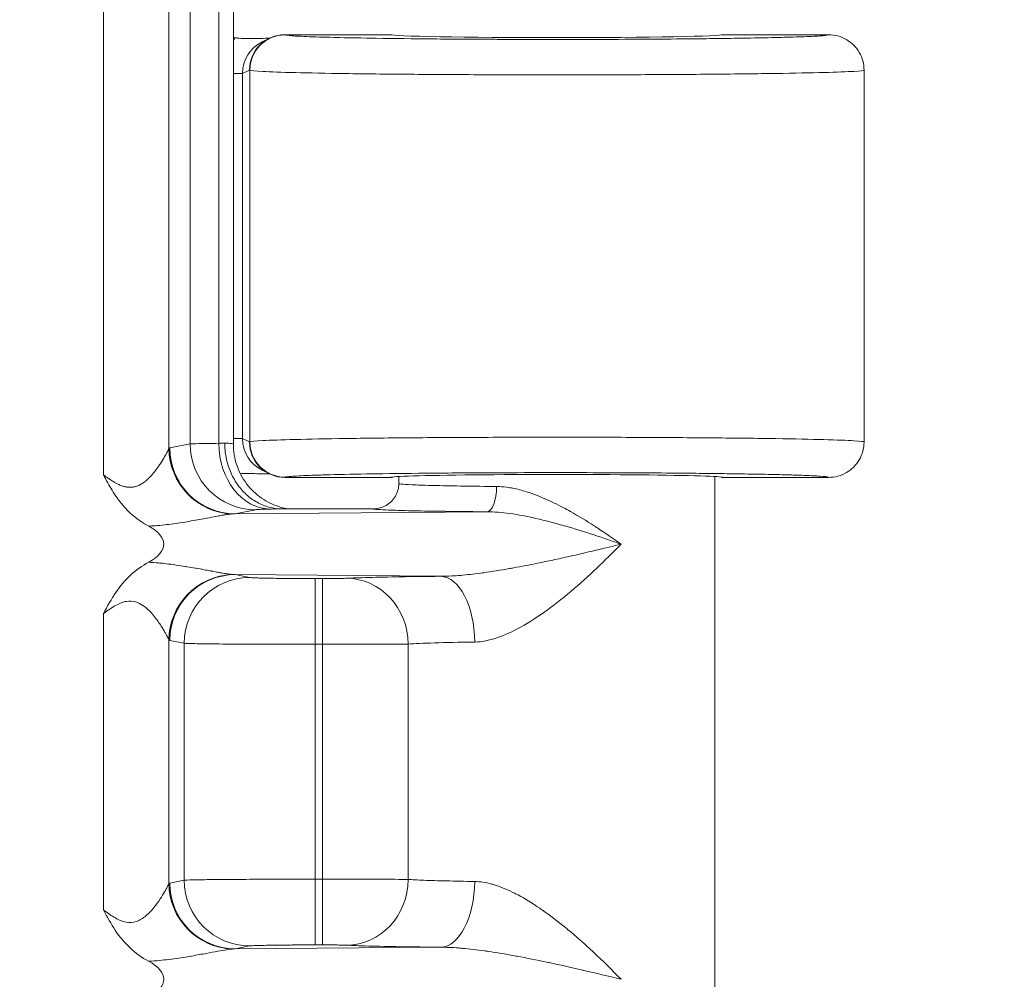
# Model space of a CAD drawing. Header units: inches. Extents: x 0.3 to 84.8, y 1.5 to 53.5.
# Tile 84 of 107: x 76.4 to 77.4, y 25.9 to 26.8. Entities that reach past the tile are written whole.
import ezdxf

# ---------------------------------------------------------------- set-up
doc = ezdxf.new("R2010")
doc.units = ezdxf.units.IN
doc.header["$LTSCALE"] = 2.5
doc.header["$MEASUREMENT"] = 0
for name, color, linetype, lineweight in [('Dimension (ANSI)', 7, 'Continuous', 9), ('Visible (ANSI)', 7, 'Continuous', 18), ('Visible Narrow (ANSI)', 7, 'Continuous', 5)]:
    doc.layers.add(name, color=color, linetype=linetype, lineweight=lineweight)
doc.styles.add('Note Text (ANSI)', font='arial.ttf')
doc.dimstyles.new('.XX', dxfattribs={"dimscale": 2.5, "dimtxt": 0.095, "dimasz": 0.125, "dimexe": 0.1875, "dimexo": 0.0625, "dimgap": 0.0625, "dimtad": 0, "dimtih": 1, "dimtoh": 1, "dimrnd": 1e-08, "dimzin": 0, "dimdsep": 46, "dimtxsty": 'Note Text (ANSI)', "dimblk": 'Filled-1', "dimcen": 0.09, "dimdle": 0.45, "dimclrd": 256, "dimclre": 256, "dimclrt": 256, "dimadec": 0, "dimazin": 1, "dimtfac": 1.263158, "dimtofl": 0, "dimtmove": 0, "dimatfit": 3, "dimfxl": 1, "dimtolj": 1, "dimtzin": 4, "dimlwd": -1, "dimlwe": -1, "dimarcsym": 0})

# ---------------------------------------------------------------- blocks, each defined once
blk = doc.blocks.new('Filled-1')
at = {"color": 0}
for p, q in [((0, 0), (-1, 0.25)), ((-1, 0.25), (-1, -0.25)), ((-1, 0), (0, 0)), ((-1, -0.25), (0, 0))]:
    blk.add_line(p, q, dxfattribs=at)
at = {"color": 0, "flags": 128}
blk.add_lwpolyline([(-1, -0.25), (0, 0), (-1, 0.25), (-1, -0.25)], dxfattribs=at)
at = {"color": 0}
blk.add_solid([(-1, -0.25), (0, 0), (-1, 0.25), (-1, -0.25)], dxfattribs=at)
blk = doc.blocks.new('*D51')
at = {"layer": 'Defpoints', "color": 0, "transparency": 16777216}
for p in [(69.10693, 30.16556), (69.10693, 22.54056), (78.56745, 22.54056)]:
    blk.add_point(p, dxfattribs=at)
at = {"layer": 'Dimension (ANSI)', "transparency": 16777216}
for p, q in [((69.26318, 30.16556), (79.0362, 30.16556)), ((78.56745, 29.85306), (78.56745, 26.63065)), ((78.56745, 22.85306), (78.56745, 26.07547)), ((69.26318, 22.54056), (79.0362, 22.54056))]:
    blk.add_line(p, q, dxfattribs=at)
at = {"layer": 'Dimension (ANSI)', "transparency": 16777216, "xscale": 0.3125, "yscale": 0.3125, "zscale": 0.3125}
for p, rotation in [((78.56745, 30.16556), 90), ((78.56745, 22.54056), 270)]:
    blk.add_blockref('Filled-1', p, dxfattribs=dict(at, rotation=rotation))
at = {"layer": 'Dimension (ANSI)', "transparency": 16777216, "insert": (78.25997, 26.4744), "char_height": 0.2375, "attachment_point": 1, "style": 'Note Text (ANSI)'}
blk.add_mtext('\\A1;7.63', dxfattribs=at)
blk = doc.blocks.new('*D53')
at = {"layer": 'Defpoints', "color": 0, "transparency": 16777216}
for p in [(68.60727, 32.36556), (68.60727, 20.34056), (80.66977, 20.34056)]:
    blk.add_point(p, dxfattribs=at)
at = {"layer": 'Dimension (ANSI)', "transparency": 16777216}
for p, q in [((68.76352, 32.36556), (81.13852, 32.36556)), ((80.66977, 32.05306), (80.66977, 28.03937)), ((80.66977, 20.65306), (80.66977, 27.48419)), ((68.76352, 20.34056), (81.13852, 20.34056))]:
    blk.add_line(p, q, dxfattribs=at)
at = {"layer": 'Dimension (ANSI)', "transparency": 16777216, "xscale": 0.3125, "yscale": 0.3125, "zscale": 0.3125}
for p, rotation in [((80.66977, 32.36556), 90), ((80.66977, 20.34056), 270)]:
    blk.add_blockref('Filled-1', p, dxfattribs=dict(at, rotation=rotation))
at = {"layer": 'Dimension (ANSI)', "transparency": 16777216, "insert": (80.28023, 27.88312), "char_height": 0.2375, "attachment_point": 1, "style": 'Note Text (ANSI)'}
blk.add_mtext('\\A1;12.03', dxfattribs=at)

msp = doc.modelspace()

# ---------------------------------------------------------------- linework, layer by layer
at = {"layer": 'Visible (ANSI)'}
for p, q in [((76.64705, 26.41695), (76.64705, 27.28917)), ((76.80318, 26.82159), (76.69802, 26.82159)), ((77.23568, 26.82159), (77.13068, 26.82159)), ((76.68239, 26.8179), (76.67551, 26.81446)), ((76.68344, 26.81807), (76.68345, 26.81807)), ((77.27068, 26.78658), (77.27068, 26.41909)), ((76.67551, 26.39121), (76.68239, 26.38778)), ((76.68345, 26.38761), (76.68344, 26.38761)), ((76.69802, 26.38409), (76.80318, 26.38409)), ((76.81068, 26.37807), (76.81068, 26.38494)), ((77.12318, 25.85308), (77.12318, 26.38494)), ((77.13068, 26.38409), (77.23568, 26.38409)), ((76.78568, 26.35306), (76.69506, 26.35306)), ((76.62168, 26.2819), (76.62168, 26.2819)), ((76.62168, 26.26996), (76.62168, 26.26996)), ((76.59483, 26.25863), (76.59483, 26.25863)), ((76.59693, 26.26164), (76.59693, 26.26164)), ((76.62168, 25.93617), (76.62168, 25.93616)), ((76.59483, 25.90927), (76.59483, 25.90927)), ((76.59693, 25.9096), (76.59693, 25.9096)), ((76.62168, 25.91396), (76.62168, 25.91396))]:
    msp.add_line(p, q, dxfattribs=at)
for centre, major_axis, ratio, start_param, end_param in [((76.69802, 26.78658), (0, 0.03501), 0.999239, 0, 1.570796), ((76.96693, 26.82159), (0.16375, 0), 0.017455, 3.141593, 6.283185), ((76.65681, 26.85282), (-0.03446, -0.00688), 0.996044, 1.092966, 1.154347), ((76.69116, 26.78316), (0.03136, 0.01567), 0.998372, 1.418009, 1.418642), ((76.69802, 26.41909), (0, -0.03501), 0.999239, 4.712389, 6.283185), ((76.69116, 26.42252), (0.03138, -0.01563), 0.998357, 4.8633, 4.863934), ((76.96693, 26.38409), (0.16375, 0), 0.017455, 0, 3.141593), ((76.65681, 26.35286), (-0.03446, 0.00688), 0.996044, 6.001653, 6.001835), ((76.50796, 26.31806), (-0.07023, 0), 0.412637, 2.479353, 3.803857), ((76.50796, 25.88806), (-0.07023, 0), 0.412637, 2.479353, 3.805799)]:
    msp.add_ellipse(centre, major_axis=major_axis, ratio=ratio, start_param=start_param, end_param=end_param, dxfattribs=at)
for points, knots in [([(77.23568, 26.82159), (77.24179, 26.82159), (77.24789, 26.81995), (77.25318, 26.8169), (77.25847, 26.81384), (77.26294, 26.80937), (77.26599, 26.80408), (77.26904, 26.7988), (77.27068, 26.79269), (77.27068, 26.78658)], [0, 0, 0, 0, 0.333333, 0.333333, 0.333333, 0.666667, 0.666667, 0.666667, 1, 1, 1, 1]), ([(76.64914, 26.81865), (76.6504, 26.81837), (76.65167, 26.81816), (76.6541, 26.81791), (76.65525, 26.81784), (76.65639, 26.81783)], [-0.01882718, -0.01882718, -0.01882718, -0.01882718, -0.00897727, -0.00897727, -0.00005793, -0.00005793, -0.00005793, -0.00005793]), ([(76.65639, 26.81783), (76.66298, 26.81785), (76.66902, 26.81791), (76.67715, 26.81799), (76.68006, 26.81803), (76.68271, 26.81806)], [-0.06894416, -0.06894416, -0.06894416, -0.06894416, -0.03733707, -0.03733707, -0.01861285, -0.01861285, -0.01861285, -0.01861285]), ([(76.63856, 26.41807), (76.63856, 26.41326), (76.63903, 26.40844), (76.63997, 26.40371), (76.6409, 26.39899), (76.64229, 26.39436), (76.64412, 26.38996), (76.64595, 26.38557), (76.64821, 26.3814), (76.65086, 26.37757), (76.65351, 26.37375), (76.65654, 26.37026), (76.65986, 26.36722), (76.66318, 26.36418), (76.66679, 26.36157), (76.67062, 26.35946), (76.67446, 26.35734), (76.67853, 26.35572), (76.68257, 26.35467), (76.68662, 26.35362), (76.69064, 26.35306), (76.69506, 26.35306)], [0, 0, 0, 0, 0.142857, 0.142857, 0.142857, 0.285714, 0.285714, 0.285714, 0.428571, 0.428571, 0.428571, 0.571429, 0.571429, 0.571429, 0.714286, 0.714286, 0.714286, 0.857143, 0.857143, 0.857143, 1, 1, 1, 1]), ([(76.64705, 26.41695), (76.64705, 26.40993), (76.64822, 26.40282), (76.65267, 26.38964), (76.65597, 26.38338), (76.66426, 26.37237), (76.66936, 26.36748), (76.67775, 26.36167), (76.68065, 26.35997), (76.68638, 26.3572), (76.68923, 26.35607), (76.69386, 26.35458), (76.69572, 26.35408), (76.69822, 26.35352), (76.69902, 26.35336), (76.70007, 26.35317), (76.7004, 26.35311), (76.7007, 26.35306)], [0, 0, 0, 0, 0.0535069, 0.0535069, 0.1061098, 0.1061098, 0.1586969, 0.1586969, 0.1843385, 0.1843385, 0.2079962, 0.2079962, 0.2240638, 0.2240638, 0.232555, 0.232555, 0.2367634, 0.2367634, 0.2367634, 0.2367634]), ([(77.27068, 26.41867), (77.2706, 26.4127), (77.26897, 26.40676), (77.26599, 26.40159), (77.26294, 26.3963), (77.25847, 26.39183), (77.25318, 26.38878), (77.24789, 26.38573), (77.24179, 26.38409), (77.23568, 26.38409)], [0.0076458, 0.0076458, 0.0076458, 0.0076458, 0.3333333, 0.3333333, 0.3333333, 0.6666667, 0.6666667, 0.6666667, 1, 1, 1, 1]), ([(76.56334, 26.33588), (76.55146, 26.34217), (76.54332, 26.35002), (76.53383, 26.36123), (76.5304, 26.36619), (76.52574, 26.37379), (76.52436, 26.37617), (76.52126, 26.38169), (76.5198, 26.38446), (76.51898, 26.38593), (76.51891, 26.38612), (76.51863, 26.38665)], [0.0000009, 0.0000009, 0.0000009, 0.0000009, 0.1024089, 0.1024089, 0.175987, 0.175987, 0.2086883, 0.2086883, 0.2507923, 0.2507923, 0.26386, 0.26386, 0.26386, 0.26386]), ([(76.68271, 26.38762), (76.67994, 26.38765), (76.67707, 26.38769), (76.66907, 26.38777), (76.66303, 26.38782), (76.65639, 26.38785)], [-0.08222592, -0.08222592, -0.08222592, -0.08222592, -0.05181758, -0.05181758, -0.00005756, -0.00005756, -0.00005756, -0.00005756]), ([(76.81068, 26.37804), (76.81068, 26.37366), (76.80952, 26.36935), (76.80735, 26.36558), (76.80518, 26.36181), (76.80197, 26.3586), (76.79819, 26.35641), (76.79441, 26.35423), (76.79005, 26.35306), (76.78568, 26.35306)], [0.0006447, 0.0006447, 0.0006447, 0.0006447, 0.3333333, 0.3333333, 0.3333333, 0.6666667, 0.6666667, 0.6666667, 1, 1, 1, 1]), ([(76.51864, 26.24949), (76.52259, 26.2569), (76.52647, 26.26396), (76.53081, 26.27035), (76.53514, 26.27675), (76.53995, 26.28248), (76.54535, 26.28748), (76.55075, 26.29249), (76.55675, 26.29676), (76.56334, 26.30024)], [0, 0, 0, 0, 0.333333, 0.333333, 0.333333, 0.666667, 0.666667, 0.666667, 1, 1, 1, 1])]:
    msp.add_open_spline(points, degree=3, knots=knots, dxfattribs=at)
for points in [[(76.64705, 26.41695), (76.64705, 26.41695), (76.64705, 26.41695), (76.64705, 26.41695)], [(77.27068, 26.41909), (77.27068, 26.41895), (77.27068, 26.41881), (77.27068, 26.41867)], [(76.65639, 26.38784), (76.65559, 26.38784), (76.65479, 26.3878), (76.65399, 26.38774)], [(76.56326, 25.90594), (76.55661, 25.90946), (76.54431, 25.91823), (76.52977, 25.93601), (76.52241, 25.94964), (76.51862, 25.95665)]]:
    msp.add_open_spline(points, degree=3, dxfattribs=at)
at = {"layer": 'Visible Narrow (ANSI)'}
for p, q in [((76.51864, 27.31949), (76.51862, 26.38665)), ((76.58338, 27.29347), (76.58338, 26.41266)), ((76.60426, 27.28897), (76.60427, 26.41715)), ((76.63262, 27.28836), (76.63262, 26.41777)), ((76.69834, 26.82141), (76.69802, 26.82159)), ((76.65612, 26.78312), (76.64705, 26.78312)), ((76.66304, 26.78658), (76.65612, 26.78312)), ((76.65612, 26.42255), (76.65612, 26.78312)), ((76.66337, 26.78642), (76.66304, 26.78658)), ((76.66337, 26.78642), (76.66337, 26.41926)), ((76.65612, 26.42255), (76.64705, 26.42255)), ((76.65612, 26.42255), (76.66304, 26.41909)), ((76.58417, 26.41314), (76.60427, 26.41715)), ((76.66304, 26.41909), (76.66337, 26.41926)), ((76.69802, 26.38409), (76.69834, 26.38426)), ((76.64892, 26.34815), (76.66902, 26.35216)), ((76.64892, 26.34815), (76.89788, 26.35012)), ((76.64892, 26.28797), (76.852, 26.28636)), ((76.64892, 26.28797), (76.66318, 26.28512)), ((76.72793, 26.2191), (76.72793, 26.28409)), ((76.72793, 26.28409), (76.73536, 26.28409)), ((76.51864, 26.24949), (76.51862, 25.95665)), ((76.58338, 26.22347), (76.58338, 25.98266)), ((76.58417, 26.22298), (76.59843, 26.22013)), ((76.59843, 26.22013), (76.59843, 25.98599)), ((76.72793, 26.2191), (76.72791, 25.98702)), ((76.72793, 26.2191), (76.73537, 26.2191)), ((76.73537, 26.2191), (76.73536, 25.98702)), ((76.81999, 26.21939), (76.81999, 25.98674)), ((76.58417, 25.98314), (76.59843, 25.98599)), ((76.72793, 25.98702), (76.73536, 25.98702)), ((76.72793, 25.92203), (76.72793, 25.98702)), ((76.64892, 25.91815), (76.66318, 25.921)), ((76.64892, 25.91815), (76.852, 25.91976)), ((76.72793, 25.92203), (76.73536, 25.92203))]:
    msp.add_line(p, q, dxfattribs=at)
for centre, major_axis, ratio, start_param, end_param in [((76.69834, 26.78642), (0.01565, 0.03131), 0.999239, 0.46383, 2.034018), ((76.69084, 26.78329), (-0.02589, -0.04836), 0.996516, 4.501216, 4.562441), ((76.69116, 26.78316), (0.03136, 0.01567), 0.998372, 1.571022, 2.678596), ((76.69116, 26.42252), (0.03138, -0.01563), 0.998357, 3.603329, 4.710922), ((76.5838, 26.41104), (-0.00078, -0.00208), 0.551775, 3.472889, 4.051201), ((76.64813, 26.41265), (-0.04678, 0.04513), 0.992153, 0.771315, 2.299734), ((76.64892, 26.41314), (0.01272, -0.06374), 0.996044, 4.516222, 6.085497), ((76.66902, 26.41715), (0.01272, -0.06374), 0.996044, 4.516225, 6.085408), ((76.58193, 26.41922), (0.06512, -0.00002), 0.035116, 5.604467, 5.766579), ((76.6832, 26.41777), (0.0014, -0.06499), 0.777978, 4.695572, 6.255393), ((76.69835, 26.41926), (0.01565, -0.03131), 0.999239, 4.249168, 5.819089), ((76.89787, 26.37513), (-0.00018, -0.025), 0.381364, 0.018694, 1.572991), ((76.64813, 26.22347), (0.04678, 0.04512), 0.992152, 0.842051, 2.370417), ((76.64892, 26.22298), (0.01272, 0.06374), 0.996044, 0.197689, 1.766964), ((76.85199, 26.22137), (-0.00067, 0.065), 0.519691, 4.707083, 6.262992), ((76.66318, 26.22013), (0.01272, 0.06374), 0.996044, 0.19774, 1.766965), ((76.73536, 26.2191), (0, 0.065), 0.00001, 0.0177, 1.570797), ((76.75887, 26.21939), (-0.00313, 0.06492), 0.940262, 4.66704, 6.231911), ((76.58378, 26.2237), (0.000714, -0.00065), 0.462558, 4.562472, 5.634597), ((76.96697, 26.21808), (-0.15629, 0), 0.024701, 5.258774, 5.936286), ((76.66318, 25.98599), (0.01272, -0.06374), 0.996044, 4.51622, 6.085431), ((76.73536, 25.98702), (0, -0.065), 0.00001, 4.712343, 6.265607), ((76.75887, 25.98674), (-0.00313, -0.06492), 0.940262, 0.051275, 1.616145), ((76.852, 25.98475), (-0.00069, -0.065), 0.519468, 0.020441, 1.576278), ((76.5838, 25.98104), (-0.00079, -0.00208), 0.55086, 3.473599, 4.05196), ((76.64813, 25.98265), (-0.04678, 0.04513), 0.992153, 0.771315, 2.299733), ((76.64892, 25.98314), (0.01272, -0.06374), 0.996044, 4.516222, 6.085497)]:
    msp.add_ellipse(centre, major_axis=major_axis, ratio=ratio, start_param=start_param, end_param=end_param, dxfattribs=at)
for points, knots in [([(77.23568, 26.82159), (77.23569, 26.82151), (77.23558, 26.82143), (77.23536, 26.82135), (77.23445, 26.82102), (77.2316, 26.8207), (77.22684, 26.82038), (77.22503, 26.82027), (77.22296, 26.82015), (77.22061, 26.82003), (77.21529, 26.81976), (77.20859, 26.81951), (77.20062, 26.81926), (77.1959, 26.81912), (77.19073, 26.81897), (77.18514, 26.81884), (77.17717, 26.81865), (77.16836, 26.81846), (77.1588, 26.81829), (77.15034, 26.81814), (77.1413, 26.818), (77.13176, 26.81787), (77.12297, 26.81775), (77.11374, 26.81764), (77.10417, 26.81754), (77.09163, 26.81741), (77.07848, 26.8173), (77.0649, 26.81721), (77.05687, 26.81715), (77.04869, 26.81711), (77.04039, 26.81706), (77.02394, 26.81698), (77.00705, 26.81693), (76.99001, 26.8169), (76.98393, 26.81689), (76.97782, 26.81689), (76.97171, 26.81689), (76.95211, 26.81688), (76.93246, 26.81691), (76.91324, 26.81698), (76.90971, 26.81699), (76.90621, 26.81701), (76.90271, 26.81702), (76.88123, 26.81711), (76.8604, 26.81725), (76.84085, 26.81743), (76.8399, 26.81744), (76.83894, 26.81745), (76.83799, 26.81746), (76.81763, 26.81766), (76.79871, 26.8179), (76.78187, 26.81818), (76.78084, 26.81819), (76.77982, 26.81821), (76.7788, 26.81823), (76.76324, 26.81849), (76.74953, 26.81879), (76.73809, 26.81912), (76.73603, 26.81918), (76.73405, 26.81924), (76.73215, 26.81929), (76.72274, 26.81959), (76.71517, 26.8199), (76.70961, 26.82022), (76.70774, 26.82033), (76.70611, 26.82044), (76.7047, 26.82055), (76.70108, 26.82083), (76.69894, 26.82112), (76.69834, 26.82141)], [0, 0, 0, 0, 0.016232, 0.016232, 0.016232, 0.083333, 0.083333, 0.083333, 0.108813, 0.108813, 0.108813, 0.166667, 0.166667, 0.166667, 0.201015, 0.201015, 0.201015, 0.25, 0.25, 0.25, 0.293365, 0.293365, 0.293365, 0.333333, 0.333333, 0.333333, 0.385707, 0.385707, 0.385707, 0.416667, 0.416667, 0.416667, 0.478066, 0.478066, 0.478066, 0.5, 0.5, 0.5, 0.570423, 0.570423, 0.570423, 0.583333, 0.583333, 0.583333, 0.662778, 0.662778, 0.662778, 0.666667, 0.666667, 0.666667, 0.75, 0.75, 0.75, 0.755103, 0.755103, 0.755103, 0.833333, 0.833333, 0.833333, 0.84738, 0.84738, 0.84738, 0.916667, 0.916667, 0.916667, 0.939982, 0.939982, 0.939982, 1, 1, 1, 1]), ([(76.66337, 26.41926), (76.66429, 26.41966), (76.67293, 26.42047), (76.70551, 26.42158), (76.75556, 26.42254), (76.81963, 26.42326), (76.89353, 26.4237), (76.97233, 26.42384), (77.05076, 26.42366), (77.12361, 26.42317), (77.18602, 26.42242), (77.23383, 26.42144), (77.26385, 26.42031), (77.27068, 26.4195), (77.27068, 26.41909)], [0, 0, 0, 0, 0.0833333, 0.1666667, 0.25, 0.3333333, 0.4166667, 0.5, 0.5833333, 0.6666667, 0.75, 0.8333333, 0.9166667, 0.9999403, 0.9999403, 0.9999403, 0.9999403]), ([(76.51863, 26.38665), (76.51987, 26.38571), (76.52108, 26.38482), (76.52226, 26.38398), (76.52335, 26.3832), (76.52441, 26.38247), (76.52543, 26.38179), (76.52664, 26.38098), (76.52781, 26.38024), (76.52894, 26.37957), (76.5298, 26.37906), (76.53064, 26.37859), (76.53147, 26.37815), (76.53263, 26.37754), (76.53375, 26.377), (76.53483, 26.37654), (76.53552, 26.37625), (76.53619, 26.37598), (76.53685, 26.37575), (76.53797, 26.37535), (76.53906, 26.37504), (76.54012, 26.3748), (76.54067, 26.37468), (76.54121, 26.37458), (76.54175, 26.3745), (76.54286, 26.37433), (76.54394, 26.37425), (76.54501, 26.37426), (76.54545, 26.37426), (76.5459, 26.37428), (76.54633, 26.37431), (76.54746, 26.37439), (76.54856, 26.37456), (76.54965, 26.37483), (76.55001, 26.37492), (76.55036, 26.37501), (76.55072, 26.37512), (76.55187, 26.37547), (76.55301, 26.37592), (76.55414, 26.37647), (76.55442, 26.37661), (76.5547, 26.37675), (76.55498, 26.37691), (76.55618, 26.37754), (76.55736, 26.37829), (76.55854, 26.37915), (76.55876, 26.3793), (76.55897, 26.37946), (76.55918, 26.37962), (76.56042, 26.38057), (76.56166, 26.38163), (76.56287, 26.38278), (76.56301, 26.38291), (76.56315, 26.38305), (76.5633, 26.38319), (76.56456, 26.38442), (76.5658, 26.38575), (76.567, 26.38713), (76.56708, 26.38722), (76.56715, 26.38731), (76.56722, 26.38739), (76.56848, 26.38885), (76.56968, 26.39037), (76.57082, 26.3919), (76.57199, 26.39346), (76.5731, 26.39503), (76.57412, 26.39656), (76.57416, 26.39661), (76.57419, 26.39666), (76.57423, 26.39672), (76.5752, 26.39817), (76.57609, 26.39957), (76.5769, 26.40089), (76.57697, 26.40101), (76.57704, 26.40112), (76.57711, 26.40123), (76.57787, 26.40247), (76.57855, 26.40363), (76.57915, 26.40468), (76.57924, 26.40483), (76.57932, 26.40498), (76.57941, 26.40512), (76.57996, 26.40609), (76.58044, 26.40696), (76.58085, 26.40773), (76.58094, 26.40789), (76.58102, 26.40804), (76.5811, 26.40819), (76.58147, 26.40889), (76.58179, 26.4095), (76.58206, 26.41003), (76.58214, 26.41017), (76.58221, 26.41031), (76.58228, 26.41044), (76.58251, 26.41091), (76.58271, 26.4113), (76.58288, 26.41164), (76.58294, 26.41176), (76.58299, 26.41187), (76.58304, 26.41197), (76.58318, 26.41225), (76.58329, 26.41248), (76.58338, 26.41266)], [0.0000194, 0.0000194, 0.0000194, 0.0000194, 0.0288478, 0.0288478, 0.0288478, 0.0555556, 0.0555556, 0.0555556, 0.0870052, 0.0870052, 0.0870052, 0.1111111, 0.1111111, 0.1111111, 0.1451631, 0.1451631, 0.1451631, 0.1666667, 0.1666667, 0.1666667, 0.2033059, 0.2033059, 0.2033059, 0.2222222, 0.2222222, 0.2222222, 0.2614656, 0.2614656, 0.2614656, 0.2777778, 0.2777778, 0.2777778, 0.3196426, 0.3196426, 0.3196426, 0.3333333, 0.3333333, 0.3333333, 0.3777916, 0.3777916, 0.3777916, 0.3888889, 0.3888889, 0.3888889, 0.4359087, 0.4359087, 0.4359087, 0.4444444, 0.4444444, 0.4444444, 0.4941105, 0.4941105, 0.4941105, 0.5, 0.5, 0.5, 0.5522851, 0.5522851, 0.5522851, 0.5555556, 0.5555556, 0.5555556, 0.6104456, 0.6104456, 0.6104456, 0.6666667, 0.6666667, 0.6666667, 0.6686182, 0.6686182, 0.6686182, 0.7222222, 0.7222222, 0.7222222, 0.7267842, 0.7267842, 0.7267842, 0.7777778, 0.7777778, 0.7777778, 0.7849893, 0.7849893, 0.7849893, 0.8333333, 0.8333333, 0.8333333, 0.8431439, 0.8431439, 0.8431439, 0.8888889, 0.8888889, 0.8888889, 0.9012952, 0.9012952, 0.9012952, 0.9444444, 0.9444444, 0.9444444, 0.9594224, 0.9594224, 0.9594224, 0.9999998, 0.9999998, 0.9999998, 0.9999998]), ([(76.60427, 26.41715), (76.60539, 26.41727), (76.61143, 26.41748), (76.62456, 26.41768), (76.63262, 26.41777)], [0, 0, 0, 0, 0.5, 0.9999998, 0.9999998, 0.9999998, 0.9999998]), ([(76.64705, 26.41695), (76.64705, 26.41714), (76.64637, 26.41733), (76.64504, 26.41751), (76.64362, 26.41771), (76.64143, 26.4179), (76.63856, 26.41807)], [0.0327553, 0.0327553, 0.0327553, 0.0327553, 0.4990957, 0.4990957, 0.4990957, 1, 1, 1, 1]), ([(76.69834, 26.38426), (76.69894, 26.38456), (76.70108, 26.38485), (76.7047, 26.38513), (76.70611, 26.38524), (76.70775, 26.38534), (76.70962, 26.38545), (76.71518, 26.38577), (76.72275, 26.38609), (76.73217, 26.38638), (76.73407, 26.38644), (76.73605, 26.3865), (76.73811, 26.38656), (76.74955, 26.38688), (76.76328, 26.38718), (76.77885, 26.38745), (76.77986, 26.38747), (76.78088, 26.38748), (76.78191, 26.3875), (76.79875, 26.38778), (76.81766, 26.38802), (76.83803, 26.38821), (76.83899, 26.38822), (76.83995, 26.38823), (76.84091, 26.38824), (76.86044, 26.38842), (76.88127, 26.38856), (76.90275, 26.38865), (76.90625, 26.38867), (76.90977, 26.38868), (76.9133, 26.3887), (76.93251, 26.38876), (76.95215, 26.3888), (76.97174, 26.38879), (76.97786, 26.38879), (76.98398, 26.38878), (76.99007, 26.38877), (77.0071, 26.38875), (77.02398, 26.38869), (77.04041, 26.38861), (77.04872, 26.38857), (77.05691, 26.38852), (77.06496, 26.38847), (77.07852, 26.38837), (77.09166, 26.38826), (77.10419, 26.38813), (77.11377, 26.38803), (77.12301, 26.38792), (77.13181, 26.3878), (77.14134, 26.38767), (77.15036, 26.38753), (77.15881, 26.38738), (77.16838, 26.38721), (77.1772, 26.38703), (77.18518, 26.38684), (77.19075, 26.3867), (77.19591, 26.38656), (77.20063, 26.38641), (77.2086, 26.38617), (77.21531, 26.38591), (77.22063, 26.38565), (77.22297, 26.38553), (77.22504, 26.38541), (77.22684, 26.38529), (77.23161, 26.38498), (77.23445, 26.38466), (77.23536, 26.38433), (77.23558, 26.38425), (77.23569, 26.38417), (77.23568, 26.38409)], [0, 0, 0, 0, 0.060028, 0.060028, 0.060028, 0.083333, 0.083333, 0.083333, 0.152635, 0.152635, 0.152635, 0.166667, 0.166667, 0.166667, 0.244924, 0.244924, 0.244924, 0.25, 0.25, 0.25, 0.333333, 0.333333, 0.333333, 0.337248, 0.337248, 0.337248, 0.416667, 0.416667, 0.416667, 0.429615, 0.429615, 0.429615, 0.5, 0.5, 0.5, 0.521975, 0.521975, 0.521975, 0.583333, 0.583333, 0.583333, 0.614342, 0.614342, 0.614342, 0.666667, 0.666667, 0.666667, 0.706691, 0.706691, 0.706691, 0.75, 0.75, 0.75, 0.799047, 0.799047, 0.799047, 0.833333, 0.833333, 0.833333, 0.891255, 0.891255, 0.891255, 0.916667, 0.916667, 0.916667, 0.983841, 0.983841, 0.983841, 1, 1, 1, 1]), ([(76.81068, 26.37807), (76.81068, 26.37782), (76.81211, 26.37756), (76.81496, 26.37731), (76.81782, 26.37706), (76.82209, 26.37683), (76.82768, 26.37661), (76.83327, 26.37639), (76.84016, 26.37618), (76.84816, 26.37599), (76.85616, 26.3758), (76.86525, 26.37563), (76.87521, 26.37548), (76.88518, 26.37534), (76.89601, 26.37521), (76.9074, 26.37512)], [0.0000102, 0.0000102, 0.0000102, 0.0000102, 0.2, 0.2, 0.2, 0.4, 0.4, 0.4, 0.6, 0.6, 0.6, 0.8, 0.8, 0.8, 1, 1, 1, 1]), ([(76.90741, 26.37512), (76.91063, 26.37509), (76.91393, 26.37484), (76.91731, 26.37439), (76.92138, 26.37384), (76.92556, 26.373), (76.92986, 26.37189), (76.93451, 26.37069), (76.9393, 26.36917), (76.94418, 26.36738), (76.94755, 26.36614), (76.95097, 26.36477), (76.95443, 26.36327), (76.96058, 26.36063), (76.96685, 26.3576), (76.97324, 26.35423), (76.97566, 26.35295), (76.97809, 26.35162), (76.98055, 26.35025), (76.98829, 26.34591), (76.99622, 26.34109), (77.00366, 26.33631), (77.0048, 26.33557), (77.00594, 26.33484), (77.00706, 26.3341), (77.01546, 26.32862), (77.02311, 26.32329), (77.03039, 26.31806)], [0.0000128, 0.0000128, 0.0000128, 0.0000128, 0.0907412, 0.0907412, 0.0907412, 0.2, 0.2, 0.2, 0.3183108, 0.3183108, 0.3183108, 0.4, 0.4, 0.4, 0.5450922, 0.5450922, 0.5450922, 0.6, 0.6, 0.6, 0.7733155, 0.7733155, 0.7733155, 0.8, 0.8, 0.8, 1, 1, 1, 1]), ([(76.56334, 26.33588), (76.56364, 26.3359), (76.56393, 26.33591), (76.56423, 26.33593), (76.56685, 26.33608), (76.56949, 26.33627), (76.57214, 26.3365), (76.5751, 26.33676), (76.57807, 26.33706), (76.58107, 26.33741), (76.58406, 26.33776), (76.58708, 26.33815), (76.59007, 26.33858), (76.59307, 26.339), (76.59605, 26.33946), (76.59898, 26.33993), (76.6019, 26.3404), (76.60478, 26.34089), (76.60757, 26.34138), (76.61037, 26.34187), (76.61307, 26.34236), (76.61566, 26.34284), (76.61825, 26.34332), (76.62072, 26.34378), (76.62303, 26.34422), (76.62523, 26.34463), (76.62729, 26.34501), (76.62919, 26.34536), (76.62929, 26.34538), (76.62939, 26.3454), (76.62948, 26.34542), (76.63146, 26.34578), (76.63326, 26.3461), (76.63489, 26.34638), (76.63653, 26.34667), (76.63799, 26.34691), (76.63932, 26.34712), (76.64066, 26.34733), (76.64185, 26.3475), (76.64294, 26.34764), (76.64403, 26.34778), (76.64502, 26.3479), (76.6459, 26.34798)], [0.0000006, 0.0000006, 0.0000006, 0.0000006, 0.0084994, 0.0084994, 0.0084994, 0.0833333, 0.0833333, 0.0833333, 0.1666667, 0.1666667, 0.1666667, 0.25, 0.25, 0.25, 0.3333333, 0.3333333, 0.3333333, 0.4166667, 0.4166667, 0.4166667, 0.5, 0.5, 0.5, 0.5833333, 0.5833333, 0.5833333, 0.6624972, 0.6624972, 0.6624972, 0.6666667, 0.6666667, 0.6666667, 0.75, 0.75, 0.75, 0.8333333, 0.8333333, 0.8333333, 0.9166667, 0.9166667, 0.9166667, 1, 1, 1, 1]), ([(76.6459, 26.34798), (76.6464, 26.34802), (76.64741, 26.3481), (76.64842, 26.34814), (76.64892, 26.34815)], [0.0000429, 0.0000429, 0.0000429, 0.0000429, 0.5, 1, 1, 1, 1]), ([(76.66902, 26.35216), (76.66932, 26.35222), (76.66991, 26.35228), (76.67076, 26.35234), (76.67148, 26.35239), (76.67238, 26.35244), (76.67346, 26.35249), (76.67518, 26.35256), (76.67734, 26.35263), (76.67999, 26.3527), (76.68099, 26.35273), (76.68206, 26.35275), (76.68319, 26.35278)], [0, 0, 0, 0, 0.2708649, 0.2708649, 0.2708649, 0.5, 0.5, 0.5, 0.8635098, 0.8635098, 0.8635098, 0.9999999, 0.9999999, 0.9999999, 0.9999999]), ([(76.78568, 26.35306), (76.78565, 26.35291), (76.78619, 26.35277), (76.7873, 26.35262), (76.78807, 26.35252), (76.78912, 26.35242), (76.79046, 26.35233), (76.79289, 26.35214), (76.79626, 26.35197), (76.80052, 26.35179), (76.80195, 26.35174), (76.80348, 26.35168), (76.80511, 26.35162), (76.81092, 26.35142), (76.81798, 26.35123), (76.82613, 26.35105), (76.82703, 26.35104), (76.82794, 26.35102), (76.82886, 26.351), (76.83817, 26.35081), (76.84879, 26.35064), (76.86033, 26.35049), (76.86095, 26.35048), (76.86157, 26.35047), (76.86219, 26.35047), (76.87321, 26.35033), (76.88505, 26.35021), (76.89788, 26.35012)], [0, 0, 0, 0, 0.1180591, 0.1180591, 0.1180591, 0.2, 0.2, 0.2, 0.3496492, 0.3496492, 0.3496492, 0.4, 0.4, 0.4, 0.5801277, 0.5801277, 0.5801277, 0.6, 0.6, 0.6, 0.8, 0.8, 0.8, 0.8106804, 0.8106804, 0.8106804, 0.9999943, 0.9999943, 0.9999943, 0.9999943]), ([(76.89788, 26.35012), (76.90492, 26.35011), (76.91252, 26.34949), (76.92061, 26.34836), (76.92869, 26.34724), (76.93728, 26.34561), (76.94625, 26.34357), (76.95522, 26.34153), (76.96457, 26.33908), (76.97434, 26.33627), (76.98411, 26.33347), (76.99427, 26.33028), (77.00373, 26.32717), (77.01318, 26.32406), (77.02194, 26.32104), (77.03039, 26.31806)], [0, 0, 0, 0, 0.2, 0.2, 0.2, 0.4, 0.4, 0.4, 0.6, 0.6, 0.6, 0.8, 0.8, 0.8, 1, 1, 1, 1]), ([(76.852, 26.28636), (76.85553, 26.28636), (76.85924, 26.28648), (76.86314, 26.28668), (76.86591, 26.28683), (76.86877, 26.28703), (76.87173, 26.28728), (76.87792, 26.2878), (76.88451, 26.28854), (76.89145, 26.28946), (76.89249, 26.2896), (76.89353, 26.28974), (76.89459, 26.28989), (76.90268, 26.29101), (76.91123, 26.29238), (76.92019, 26.29396), (76.92152, 26.2942), (76.92287, 26.29444), (76.92422, 26.29468), (76.93195, 26.29608), (76.93997, 26.29764), (76.94817, 26.29931), (76.95236, 26.30016), (76.9566, 26.30105), (76.96085, 26.30196), (76.96638, 26.30314), (76.97193, 26.30435), (76.97747, 26.30559), (76.98456, 26.30717), (76.99161, 26.30879), (76.99834, 26.31037), (77.00091, 26.31097), (77.00343, 26.31156), (77.00588, 26.31215), (77.01478, 26.31425), (77.02285, 26.31621), (77.03039, 26.31806)], [0.0000204, 0.0000204, 0.0000204, 0.0000204, 0.0834272, 0.0834272, 0.0834272, 0.1428571, 0.1428571, 0.1428571, 0.267082, 0.267082, 0.267082, 0.2857143, 0.2857143, 0.2857143, 0.4285714, 0.4285714, 0.4285714, 0.4498211, 0.4498211, 0.4498211, 0.5714286, 0.5714286, 0.5714286, 0.6335924, 0.6335924, 0.6335924, 0.7142857, 0.7142857, 0.7142857, 0.8176679, 0.8176679, 0.8176679, 0.8571429, 0.8571429, 0.8571429, 1, 1, 1, 1]), ([(76.88577, 26.22137), (76.89257, 26.22148), (76.89982, 26.22289), (76.90749, 26.22545), (76.91515, 26.22801), (76.92324, 26.23172), (76.93159, 26.23638), (76.93994, 26.24103), (76.94856, 26.24663), (76.95737, 26.25301), (76.96618, 26.2594), (76.97518, 26.26656), (76.98407, 26.27418), (76.99296, 26.28179), (77.00174, 26.28984), (77.00953, 26.2973), (77.01731, 26.30475), (77.02413, 26.31161), (77.03039, 26.31806)], [0.0000237, 0.0000237, 0.0000237, 0.0000237, 0.1666667, 0.1666667, 0.1666667, 0.3333333, 0.3333333, 0.3333333, 0.5, 0.5, 0.5, 0.6666667, 0.6666667, 0.6666667, 0.8333333, 0.8333333, 0.8333333, 1, 1, 1, 1]), ([(76.56334, 26.30024), (76.56681, 26.30005), (76.5701, 26.29981), (76.5732, 26.29952), (76.57495, 26.29937), (76.57664, 26.2992), (76.57827, 26.29902), (76.58159, 26.29867), (76.58466, 26.29829), (76.58755, 26.2979), (76.58862, 26.29775), (76.58966, 26.29761), (76.59068, 26.29746), (76.59379, 26.29702), (76.59668, 26.29657), (76.5994, 26.29613), (76.59999, 26.29603), (76.60058, 26.29593), (76.60115, 26.29584), (76.60409, 26.29535), (76.60682, 26.29488), (76.60938, 26.29442), (76.60962, 26.29438), (76.60986, 26.29434), (76.6101, 26.29429), (76.61286, 26.2938), (76.61543, 26.29333), (76.61782, 26.29288), (76.62021, 26.29244), (76.62243, 26.29202), (76.6245, 26.29163), (76.6247, 26.2916), (76.6249, 26.29156), (76.6251, 26.29152), (76.62695, 26.29118), (76.62867, 26.29086), (76.63029, 26.29056), (76.63063, 26.2905), (76.63096, 26.29044), (76.63129, 26.29038), (76.6327, 26.29012), (76.63403, 26.28989), (76.63526, 26.28967), (76.63569, 26.2896), (76.63611, 26.28953), (76.63652, 26.28946), (76.63757, 26.28928), (76.63855, 26.28912), (76.63947, 26.28898), (76.63995, 26.28891), (76.64041, 26.28884), (76.64086, 26.28877), (76.64161, 26.28866), (76.64231, 26.28856), (76.64298, 26.28848), (76.64348, 26.28841), (76.64395, 26.28835), (76.64441, 26.2883), (76.64493, 26.28824), (76.64543, 26.28819), (76.6459, 26.28815)], [0.0000004, 0.0000004, 0.0000004, 0.0000004, 0.0581973, 0.0581973, 0.0581973, 0.0909091, 0.0909091, 0.0909091, 0.1572813, 0.1572813, 0.1572813, 0.1818182, 0.1818182, 0.1818182, 0.256513, 0.256513, 0.256513, 0.2727273, 0.2727273, 0.2727273, 0.355788, 0.355788, 0.355788, 0.3636364, 0.3636364, 0.3636364, 0.4545455, 0.4545455, 0.4545455, 0.5454545, 0.5454545, 0.5454545, 0.5542571, 0.5542571, 0.5542571, 0.6363636, 0.6363636, 0.6363636, 0.6535562, 0.6535562, 0.6535562, 0.7272727, 0.7272727, 0.7272727, 0.7528201, 0.7528201, 0.7528201, 0.8181818, 0.8181818, 0.8181818, 0.8521173, 0.8521173, 0.8521173, 0.9090909, 0.9090909, 0.9090909, 0.9512037, 0.9512037, 0.9512037, 1, 1, 1, 1]), ([(76.6459, 26.28815), (76.6464, 26.2881), (76.64741, 26.28802), (76.64842, 26.28798), (76.64892, 26.28797)], [0.0001254, 0.0001254, 0.0001254, 0.0001254, 0.5, 1, 1, 1, 1]), ([(76.66318, 26.28512), (76.66339, 26.28508), (76.66375, 26.28504), (76.66423, 26.285), (76.66502, 26.28493), (76.66616, 26.28486), (76.66764, 26.2848), (76.66868, 26.28475), (76.66988, 26.28471), (76.67124, 26.28467), (76.67304, 26.28461), (76.67511, 26.28456), (76.67741, 26.28451), (76.67932, 26.28447), (76.6814, 26.28443), (76.68363, 26.28439), (76.68611, 26.28435), (76.68878, 26.28432), (76.69161, 26.28428), (76.69436, 26.28425), (76.69726, 26.28422), (76.70025, 26.2842), (76.70309, 26.28417), (76.70602, 26.28415), (76.70899, 26.28414), (76.71243, 26.28412), (76.71592, 26.28411), (76.7195, 26.2841), (76.72226, 26.28409), (76.72506, 26.28409), (76.72793, 26.28409)], [0.0000002, 0.0000002, 0.0000002, 0.0000002, 0.0761234, 0.0761234, 0.0761234, 0.2, 0.2, 0.2, 0.2862505, 0.2862505, 0.2862505, 0.4, 0.4, 0.4, 0.4944897, 0.4944897, 0.4944897, 0.6, 0.6, 0.6, 0.7026616, 0.7026616, 0.7026616, 0.8, 0.8, 0.8, 0.9128562, 0.9128562, 0.9128562, 1, 1, 1, 1]), ([(76.73536, 26.28409), (76.73595, 26.28409), (76.73653, 26.28409), (76.73711, 26.28409), (76.7391, 26.28409), (76.74102, 26.2841), (76.74289, 26.28411), (76.74382, 26.28411), (76.74473, 26.28412), (76.74563, 26.28413), (76.74706, 26.28414), (76.74844, 26.28415), (76.74972, 26.28417), (76.75085, 26.28418), (76.75191, 26.2842), (76.75288, 26.28421), (76.75373, 26.28423), (76.75451, 26.28424), (76.75523, 26.28426), (76.7563, 26.28428), (76.75721, 26.28431), (76.75797, 26.28434), (76.7583, 26.28435), (76.7586, 26.28436), (76.75887, 26.28438)], [0.0000003, 0.0000003, 0.0000003, 0.0000003, 0.0563126, 0.0563126, 0.0563126, 0.25, 0.25, 0.25, 0.3464233, 0.3464233, 0.3464233, 0.5, 0.5, 0.5, 0.6339324, 0.6339324, 0.6339324, 0.75, 0.75, 0.75, 0.9244918, 0.9244918, 0.9244918, 1, 1, 1, 1]), ([(76.51864, 26.24949), (76.52289, 26.2527), (76.52686, 26.2554), (76.53063, 26.25747), (76.5344, 26.25955), (76.53797, 26.26101), (76.54128, 26.26159), (76.5446, 26.26217), (76.54765, 26.26188), (76.55039, 26.26109), (76.55313, 26.26031), (76.55555, 26.25903), (76.55772, 26.25756), (76.55989, 26.25608), (76.5618, 26.25441), (76.56352, 26.25271), (76.56525, 26.25101), (76.56678, 26.24929), (76.56817, 26.24761), (76.56956, 26.24592), (76.5708, 26.24428), (76.57193, 26.24271), (76.57306, 26.24115), (76.57407, 26.23966), (76.57499, 26.23825), (76.57591, 26.23685), (76.57672, 26.23553), (76.57746, 26.23431), (76.5782, 26.23309), (76.57886, 26.23197), (76.57944, 26.23094), (76.58002, 26.22992), (76.58053, 26.22899), (76.58097, 26.22817), (76.58141, 26.22735), (76.58179, 26.22663), (76.58211, 26.22602), (76.58242, 26.2254), (76.58268, 26.22488), (76.58289, 26.22446), (76.5831, 26.22404), (76.58326, 26.22371), (76.58338, 26.22347)], [0, 0, 0, 0, 0.0714286, 0.0714286, 0.0714286, 0.1428571, 0.1428571, 0.1428571, 0.2142857, 0.2142857, 0.2142857, 0.2857143, 0.2857143, 0.2857143, 0.3571429, 0.3571429, 0.3571429, 0.4285714, 0.4285714, 0.4285714, 0.5, 0.5, 0.5, 0.5714286, 0.5714286, 0.5714286, 0.6428571, 0.6428571, 0.6428571, 0.7142857, 0.7142857, 0.7142857, 0.7857143, 0.7857143, 0.7857143, 0.8571429, 0.8571429, 0.8571429, 0.9285714, 0.9285714, 0.9285714, 0.9999991, 0.9999991, 0.9999991, 0.9999991]), ([(76.73537, 26.2191), (76.74454, 26.2191), (76.76289, 26.21911), (76.78787, 26.21917), (76.80797, 26.21927), (76.81687, 26.21934), (76.81999, 26.21939)], [0, 0, 0, 0, 0.25, 0.5, 0.75, 0.999998, 0.999998, 0.999998, 0.999998]), ([(76.81999, 25.98674), (76.82399, 25.98646), (76.83451, 25.98594), (76.85701, 25.98526), (76.87572, 25.9849), (76.88577, 25.98475)], [0.000012, 0.000012, 0.000012, 0.000012, 0.3333333, 0.6666667, 1, 1, 1, 1]), ([(76.88577, 25.98475), (76.89106, 25.98467), (76.89662, 25.98379), (76.90243, 25.9822), (76.90364, 25.98187), (76.90487, 25.98151), (76.9061, 25.98112), (76.91227, 25.97915), (76.91872, 25.97643), (76.92536, 25.97306), (76.92642, 25.97252), (76.92748, 25.97197), (76.92855, 25.9714), (76.93551, 25.96769), (76.94265, 25.9633), (76.94995, 25.95832), (76.95079, 25.95775), (76.95163, 25.95717), (76.95248, 25.95658), (76.9601, 25.95127), (76.96788, 25.94534), (76.97581, 25.93886), (76.97639, 25.93838), (76.97698, 25.9379), (76.97757, 25.93741), (76.98581, 25.9306), (76.99419, 25.9232), (77.00271, 25.91527), (77.00301, 25.91499), (77.00331, 25.9147), (77.00362, 25.91442), (77.01244, 25.90616), (77.0214, 25.89733), (77.03039, 25.88806)], [0.0000042, 0.0000042, 0.0000042, 0.0000042, 0.1379487, 0.1379487, 0.1379487, 0.1666667, 0.1666667, 0.1666667, 0.3104157, 0.3104157, 0.3104157, 0.3333333, 0.3333333, 0.3333333, 0.4827646, 0.4827646, 0.4827646, 0.5, 0.5, 0.5, 0.655164, 0.655164, 0.655164, 0.6666667, 0.6666667, 0.6666667, 0.8275813, 0.8275813, 0.8275813, 0.8333333, 0.8333333, 0.8333333, 1, 1, 1, 1]), ([(76.51862, 25.95665), (76.52285, 25.95345), (76.53077, 25.94806), (76.5412, 25.94377), (76.55106, 25.94423), (76.56078, 25.95029), (76.56894, 25.95906), (76.57499, 25.96768), (76.57927, 25.97478), (76.58212, 25.98006), (76.58311, 25.9821), (76.58338, 25.98266)], [0, 0, 0, 0, 0.1111111, 0.2222222, 0.3333333, 0.4444444, 0.5555556, 0.6666667, 0.7777778, 0.8888889, 0.9999998, 0.9999998, 0.9999998, 0.9999998]), ([(76.56326, 25.90593), (76.5634, 25.90594), (76.56353, 25.90595), (76.56367, 25.90595), (76.57053, 25.90633), (76.57711, 25.90693), (76.58345, 25.9077), (76.58991, 25.90848), (76.59612, 25.90944), (76.60172, 25.91038), (76.60732, 25.91131), (76.61232, 25.91222), (76.61682, 25.91306), (76.62132, 25.91389), (76.62532, 25.91465), (76.62893, 25.91531), (76.63254, 25.91598), (76.63575, 25.91655), (76.63858, 25.917), (76.6414, 25.91745), (76.64384, 25.91779), (76.6459, 25.91798)], [0, 0, 0, 0, 0.003265, 0.003265, 0.003265, 0.166667, 0.166667, 0.166667, 0.333333, 0.333333, 0.333333, 0.5, 0.5, 0.5, 0.666667, 0.666667, 0.666667, 0.833333, 0.833333, 0.833333, 1, 1, 1, 1]), ([(76.6459, 25.91798), (76.6464, 25.91802), (76.64741, 25.9181), (76.64842, 25.91814), (76.64892, 25.91815)], [0.0000428, 0.0000428, 0.0000428, 0.0000428, 0.5, 1, 1, 1, 1]), ([(76.66318, 25.921), (76.66344, 25.92105), (76.66389, 25.9211), (76.66453, 25.92115), (76.6653, 25.92121), (76.66633, 25.92127), (76.66763, 25.92132), (76.66895, 25.92138), (76.67054, 25.92144), (76.67238, 25.92149), (76.67388, 25.92153), (76.67556, 25.92157), (76.67738, 25.92161), (76.67994, 25.92167), (76.68281, 25.92172), (76.68593, 25.92177), (76.68772, 25.92179), (76.6896, 25.92182), (76.69155, 25.92184), (76.6954, 25.92188), (76.69954, 25.92192), (76.70384, 25.92195), (76.70551, 25.92196), (76.70721, 25.92198), (76.70892, 25.92198), (76.71387, 25.92201), (76.71895, 25.92203), (76.72422, 25.92203), (76.72545, 25.92203), (76.72668, 25.92203), (76.72793, 25.92203)], [0.0000002, 0.0000002, 0.0000002, 0.0000002, 0.091109, 0.091109, 0.091109, 0.2, 0.2, 0.2, 0.3100524, 0.3100524, 0.3100524, 0.4, 0.4, 0.4, 0.5270188, 0.5270188, 0.5270188, 0.6, 0.6, 0.6, 0.7439532, 0.7439532, 0.7439532, 0.8, 0.8, 0.8, 0.9622785, 0.9622785, 0.9622785, 1, 1, 1, 1]), ([(76.73536, 25.92203), (76.73625, 25.92203), (76.73713, 25.92203), (76.73799, 25.92203), (76.73965, 25.92203), (76.74127, 25.92202), (76.74285, 25.92201), (76.74424, 25.92201), (76.74561, 25.922), (76.74692, 25.92198), (76.74787, 25.92198), (76.7488, 25.92197), (76.74968, 25.92196), (76.75137, 25.92193), (76.7529, 25.92191), (76.75424, 25.92188), (76.75457, 25.92188), (76.75489, 25.92187), (76.75519, 25.92186), (76.75674, 25.92183), (76.75797, 25.92179), (76.75887, 25.92175)], [0.0000005, 0.0000005, 0.0000005, 0.0000005, 0.0854636, 0.0854636, 0.0854636, 0.25, 0.25, 0.25, 0.3948556, 0.3948556, 0.3948556, 0.5, 0.5, 0.5, 0.7008966, 0.7008966, 0.7008966, 0.75, 0.75, 0.75, 1, 1, 1, 1]), ([(76.75887, 25.92175), (76.76463, 25.92147), (76.77934, 25.92095), (76.81138, 25.92027), (76.83752, 25.91991), (76.852, 25.91976)], [0, 0, 0, 0, 0.3333333, 0.6666667, 0.9999957, 0.9999957, 0.9999957, 0.9999957]), ([(76.852, 25.91976), (76.85748, 25.91976), (76.8634, 25.91949), (76.86976, 25.919), (76.87108, 25.9189), (76.87242, 25.91878), (76.87377, 25.91866), (76.88059, 25.91805), (76.88789, 25.91718), (76.89557, 25.9161), (76.89679, 25.91593), (76.89802, 25.91575), (76.89925, 25.91557), (76.90736, 25.91438), (76.91588, 25.91296), (76.92477, 25.91134), (76.92579, 25.91116), (76.92682, 25.91097), (76.92785, 25.91078), (76.93717, 25.90905), (76.94691, 25.90711), (76.95704, 25.90498), (76.95778, 25.90482), (76.95853, 25.90466), (76.95928, 25.9045), (76.96984, 25.90226), (76.98083, 25.89981), (76.99225, 25.89717), (76.99266, 25.89708), (76.99306, 25.89698), (76.99347, 25.89689), (77.00533, 25.89414), (77.01766, 25.89118), (77.03039, 25.88806)], [0, 0, 0, 0, 0.138022, 0.138022, 0.138022, 0.1666667, 0.1666667, 0.1666667, 0.3105066, 0.3105066, 0.3105066, 0.3333333, 0.3333333, 0.3333333, 0.4828561, 0.4828561, 0.4828561, 0.5, 0.5, 0.5, 0.6552293, 0.6552293, 0.6552293, 0.6666667, 0.6666667, 0.6666667, 0.8276195, 0.8276195, 0.8276195, 0.8333333, 0.8333333, 0.8333333, 1, 1, 1, 1])]:
    msp.add_open_spline(points, degree=3, knots=knots, dxfattribs=at)
for points in [[(77.27068, 26.78658), (77.27068, 26.78618), (77.26385, 26.78537), (77.23382, 26.78423), (77.18601, 26.78326), (77.12359, 26.7825), (77.05073, 26.78202), (76.9723, 26.78184), (76.8935, 26.78198), (76.81959, 26.78242), (76.75551, 26.78314), (76.70549, 26.78409), (76.67293, 26.78521), (76.66429, 26.78601), (76.66337, 26.78642)], [(76.68319, 26.35278), (76.68544, 26.35283), (76.68921, 26.35292), (76.69354, 26.35302), (76.69506, 26.35306)], [(76.75887, 26.28438), (76.76462, 26.28465), (76.77933, 26.28517), (76.81138, 26.28586), (76.83752, 26.28621), (76.852, 26.28636)], [(76.59843, 26.22013), (76.59954, 26.22002), (76.60561, 26.2198), (76.62541, 26.21951), (76.65417, 26.21928), (76.68936, 26.21913), (76.71507, 26.2191), (76.72793, 26.2191)], [(76.59843, 25.98599), (76.59955, 25.9861), (76.60561, 25.98632), (76.62541, 25.98661), (76.65416, 25.98684), (76.68936, 25.98699), (76.71507, 25.98702), (76.72791, 25.98702)], [(76.73536, 25.98702), (76.74454, 25.98702), (76.76289, 25.98701), (76.78787, 25.98695), (76.80797, 25.98686), (76.81687, 25.98678), (76.81999, 25.98674)]]:
    msp.add_open_spline(points, degree=3, dxfattribs=at)

# ---------------------------------------------------------------- dimensions: what is measured, and where the dimension line sits
at = {"layer": 'Dimension (ANSI)'}
for base, p1, p2, picture, middle in [((80.6697727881, 20.3405618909), (68.6072727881, 32.3655618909), (68.6072727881, 20.3405618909), '*D53', (80.6697727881, 27.7617795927)), ((78.567454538, 22.5405614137), (69.1069294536, 30.1655614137), (69.1069294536, 22.5405614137), '*D51', (78.567454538, 26.3530614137))]:
    dim = msp.add_linear_dim(base=base, p1=p1, p2=p2, angle=90, dimstyle='.XX', override={"dimgap": 0.0625, "dimdec": 2, "dimtol": 0, "dimlim": 0, "dimtp": 0, "dimtm": 0, "dimtdec": 2, "dimatfit": 1}, dxfattribs=at)
    dim.commit()
    dim.dimension.update_dxf_attribs({"geometry": picture, "text_midpoint": middle, "dimtype": 160})

doc.saveas('drawing.dxf')
